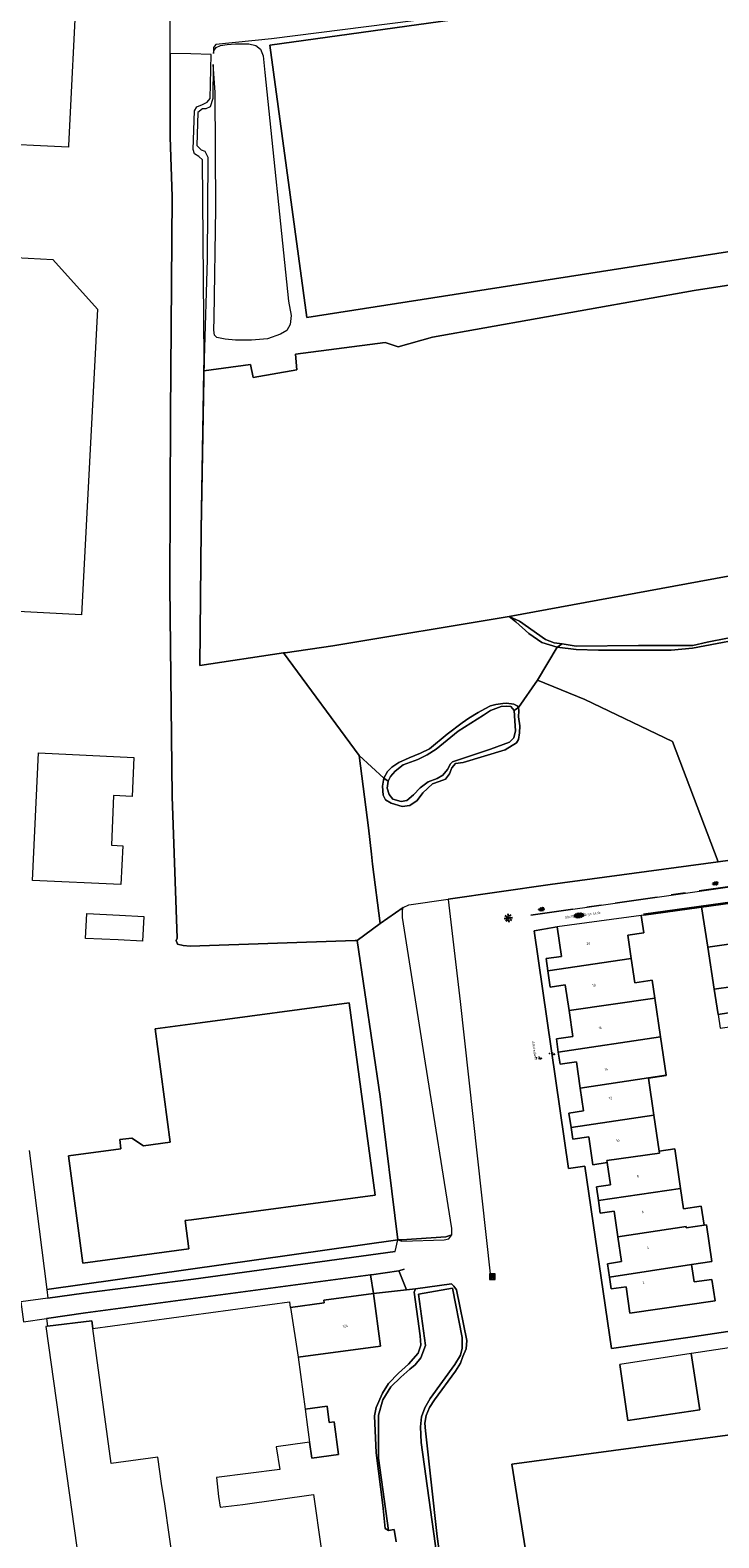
# Model space of a CAD drawing. Header units: metres. Extents: x 102746 to 103541, y 468531 to 469408.
# Tile 59 of 87: x 102868 to 102965, y 469035 to 469248. Entities that reach past the tile are written whole.
import ezdxf
from ezdxf.enums import TextEntityAlignment as Align

# ---------------------------------------------------------------- set-up
doc = ezdxf.new("R2010")
doc.units = ezdxf.units.M
doc.linetypes.add('VH-OPSLUITBAND_60X200', pattern=[12, 6, -2, 2, -2])
doc.layers.get('0').update_dxf_attribs({"lineweight": 25})
for name, color, linetype, lineweight in [('B-RO-GR-GRAS-S', 60, 'Continuous', 25), ('B-RO-IE-MEUBILAIR_WEGMEUBILAIR-S', 7, 'Continuous', 25), ('B-RO-OG-BEBOUWING-G', 7, 'Continuous', 35), ('B-RO-OG-BGT-G', 253, 'Continuous', 13), ('B-RO-VH-KANTOPSLUITING_ACHTERKANTBAND-G', 253, 'Continuous', 18), ('B-RO-VH-KANTOPSLUITING_OPSLUITBAND_60X200-G', 150, 'VH-OPSLUITBAND_60X200', 18), ('B-RO-VH-VERHARDING_TEGEL_BETON-S', 252, 'Continuous', 25), ('CALQUE_PTTOPO_ALT', 7, 'Continuous', 0), ('CALQUE_PTTOPO_MAT', 7, 'Continuous', 0), ('PTTOPO', 7, 'Continuous', 0)]:
    doc.layers.add(name, color=color, linetype=linetype, lineweight=lineweight)
doc.styles.add('NLCS-ISO', font='txt')
doc.styles.add('NLCS-ISO-M200-T18', font='txt', dxfattribs={"height": 0.36})
doc.styles.add('Style-STANDARD', font='STANDARD.shx')

# ---------------------------------------------------------------- blocks, each defined once
blk = doc.blocks.new('SIE-WEG_AFVAL_APART_PLAATS-SO')
at = {"linetype": 'ByBlock', "lineweight": 18}
h = blk.add_hatch(color=0, dxfattribs=at)
h.dxf.hatch_style = 1
h.paths.add_polyline_path([(1.5, -1.5), (0.25, -1.5), (0.25, 1.5), (1.5, 1.5)])
h.paths.add_polyline_path([(-1.5, -1.5), (-0.25, -1.5), (-0.25, 1.5), (-1.5, 1.5)])
at = {"color": 0, "linetype": 'ByBlock', "lineweight": 18}
for points in [[(-2, -2), (2, -2), (2, 2), (-2, 2)], [(-1.5, -1.5), (-0.25, -1.5), (-0.25, 1.5), (-1.5, 1.5)], [(1.5, -1.5), (0.25, -1.5), (0.25, 1.5), (1.5, 1.5)]]:
    blk.add_lwpolyline(points, close=True, dxfattribs=at)
blk = doc.blocks.new('SVH-TEGEL_300X150_DUN_HALFST_KL-SO')
for p, q in [((-3, 0), (-3.4, 0)), ((-3, 0.7), (-3.1, 0.7)), ((-3, -0.8), (-3, 0.8)), ((-1.5, 0.4), (-3, 0.4)), ((-1.5, 1.1), (-2.6, 1.1)), ((-1.5, -1.6), (-1.5, 1.6)), ((0, 1.5), (-1.5, 1.5)), ((0, 0.7), (-1.5, 0.7)), ((0, 0), (-1.5, 0)), ((0, -1.8), (0, 1.8)), ((1.5, 1.1), (0, 1.1)), ((1.5, 0.4), (0, 0.4)), ((1.5, -1.6), (1.5, 1.6)), ((1.8, 1.5), (1.5, 1.5)), ((3, 0.7), (1.5, 0.7)), ((3, -0.8), (3, 0.8)), ((3.3, 0.4), (3, 0.4)), ((-3, -0.8), (-3.1, -0.8)), ((-1.5, -0.4), (-3, -0.4)), ((-1.5, -1.1), (-2.6, -1.1)), ((0, -0.8), (-1.5, -0.8)), ((0, -1.5), (-1.5, -1.5)), ((1.5, -0.4), (0, -0.4)), ((1.5, -1.1), (0, -1.1)), ((3, 0), (1.5, 0)), ((3, -0.8), (1.5, -0.8)), ((1.8, -1.5), (1.5, -1.5)), ((3.3, -0.4), (3, -0.4))]:
    blk.add_line(p, q)
at = {"style": 'NLCS-ISO'}
blk.add_attdef('FORMAAT', text='', height=1.8, dxfattribs=at).set_placement((-3.5, 0), align=Align.MIDDLE_RIGHT)
blk.add_attdef('KLEUR', text='', height=1.8, dxfattribs=at).set_placement((3.4, 0), align=Align.MIDDLE_LEFT)
at = {"style": 'NLCS-ISO', "flags": 1}
blk.add_attdef('FUNCTIE', text='', height=1.8, dxfattribs=at).set_placement((0.1, -3.6), align=Align.MIDDLE_CENTER)
blk = doc.blocks.new('SGR-GRAS_01-SO')
at = {"ltscale": 0.1}
for p, q in [((-2, -0.1), (-2, 0)), ((-1.9, 0.2), (-1.9, 0.3)), ((-1.9, 0.2), (-1.9, 0.2)), ((-1.7, 0), (-1.6, 0)), ((-1.5, 0.3), (-1.6, 0.4)), ((-1.6, 0.2), (-1.6, 0.3)), ((-1.4, 0.6), (-1.5, 0.7)), ((-1.5, 0.6), (-1.5, 0.6)), ((-1.5, 0.2), (-1.4, 0.2)), ((-1.4, 0.5), (-1.4, 0.5)), ((-1.4, 0.1), (-1.3, 0.2)), ((-1.4, 0.1), (-1.4, 0.2)), ((-1.4, 0.2), (-1.4, 0.2)), ((-1.4, 0), (-1.4, 0.1)), ((-1.3, 0.8), (-1.3, 0.8)), ((-1.3, 0.7), (-1.3, 0.8)), ((-1.3, 0.1), (-1.3, 0.2)), ((-1.2, 0.6), (-1.2, 0.7)), ((-1.2, 0.4), (-1.2, 0.4)), ((-1.2, 0.2), (-1.2, 0.3)), ((-1.1, 0.2), (-1, 0.2)), ((-1, 0), (-1.1, 0.1)), ((-0.9, 0.8), (-1, 0.9)), ((-1, 0.5), (-0.9, 0.6)), ((-0.9, 0.5), (-1, 0.5)), ((-0.9, 0.8), (-0.8, 0.8)), ((-0.9, 0.7), (-0.9, 0.7)), ((-0.9, 0.6), (-0.8, 0.6)), ((-0.9, 0.4), (-0.9, 0.5)), ((-0.8, 0.5), (-0.9, 0.5)), ((-0.9, 0.2), (-0.9, 0.2)), ((-0.8, 0.1), (-0.9, 0.1)), ((-0.7, 0.6), (-0.8, 0.7)), ((-0.7, 0.2), (-0.8, 0.3)), ((-0.8, 0.1), (-0.8, 0.2)), ((-0.7, 0.6), (-0.7, 0.7)), ((-0.7, 0.1), (-0.7, 0.1)), ((-0.7, 0), (-0.7, 0.1)), ((-0.6, 0.9), (-0.5, 1)), ((-0.6, 0.9), (-0.6, 1)), ((-0.6, 0.3), (-0.5, 0.3)), ((-0.4, 0.8), (-0.5, 0.8)), ((-0.4, 0.6), (-0.5, 0.6)), ((-0.4, 0.7), (-0.4, 0.7)), ((-0.3, 0.6), (-0.4, 0.7)), ((-0.3, 0.3), (-0.4, 0.4)), ((-0.3, 0.2), (-0.4, 0.3)), ((-0.4, 0.2), (-0.3, 0.2)), ((-0.3, 0.2), (-0.4, 0.2)), ((-0.2, 1), (-0.3, 1)), ((-0.3, 0.8), (-0.2, 0.8)), ((-0.3, 0.8), (-0.2, 0.8)), ((-0.3, 0.7), (-0.3, 0.8)), ((-0.2, 0.2), (-0.2, 0.2)), ((-0.2, 0), (-0.2, 0)), ((-0.1, 0.6), (-0.1, 0.7)), ((-0.1, 0.5), (-0.1, 0.6)), ((-0.1, 0.2), (0, 0.2)), ((-0.1, 0.2), (0, 0.2)), ((-0.1, 0), (-0.1, 0)), ((0, 0.5), (0.1, 0.5)), ((0.1, 0.2), (0, 0.3)), ((0.1, 0.3), (0, 0.3)), ((0.1, 1), (0.1, 1)), ((0.1, 0.6), (0.1, 0.7)), ((0.1, 0.6), (0.1, 0.7)), ((0.2, 0.2), (0.1, 0.2)), ((0.2, 0.9), (0.3, 0.9)), ((0.3, 0.7), (0.2, 0.7)), ((0.2, 0.2), (0.3, 0.2)), ((0.3, 0.8), (0.3, 0.9)), ((0.3, 0.8), (0.3, 0.8)), ((0.3, 0.6), (0.4, 0.6)), ((0.3, 0.2), (0.4, 0.2)), ((0.4, 0.5), (0.5, 0.5)), ((0.4, 0.3), (0.4, 0.4)), ((0.4, 0.2), (0.4, 0.3)), ((0.6, 0.9), (0.5, 0.9)), ((0.5, 0.6), (0.5, 0.7)), ((0.5, 0.5), (0.5, 0.5)), ((0.5, 0.2), (0.5, 0.3)), ((0.6, 0), (0.5, 0)), ((0.6, 0.8), (0.6, 0.8)), ((0.6, 0.6), (0.6, 0.6)), ((0.7, 0.5), (0.6, 0.5)), ((0.8, 0.4), (0.7, 0.5)), ((0.8, 0), (0.7, 0.1)), ((0.8, 0.8), (0.9, 0.8)), ((0.8, 0.2), (0.9, 0.2)), ((1, 0.9), (0.9, 0.9)), ((0.9, 0.9), (0.9, 0.9)), ((0.9, 0.8), (1, 0.8)), ((1, 0.6), (0.9, 0.7)), ((0.9, 0.3), (0.9, 0.3)), ((0.9, 0.2), (0.9, 0.3)), ((0.9, 0.1), (0.9, 0.1)), ((1, 0.3), (1, 0.4)), ((1.1, 0.8), (1.2, 0.8)), ((1.1, 0.8), (1.1, 0.8)), ((1.1, 0.5), (1.1, 0.5)), ((1.1, 0.4), (1.1, 0.4)), ((1.2, 0.3), (1.2, 0.4)), ((1.2, 0.2), (1.3, 0.3)), ((1.3, 0.1), (1.2, 0.2)), ((1.2, 0), (1.3, 0)), ((1.4, 0.6), (1.3, 0.7)), ((1.3, 0.2), (1.3, 0.3)), ((1.4, 0.2), (1.3, 0.3)), ((1.5, 0.6), (1.4, 0.6)), ((1.4, 0.5), (1.5, 0.5)), ((1.4, 0.2), (1.4, 0.2)), ((1.6, 0.4), (1.6, 0.5)), ((1.6, 0.2), (1.6, 0.3)), ((1.7, 0.3), (1.7, 0.4)), ((1.8, 0.2), (1.7, 0.3)), ((1.7, 0.2), (1.8, 0.2)), ((1.8, 0.2), (1.7, 0.2)), ((1.9, 0.2), (1.9, 0.2)), ((-1.9, -0.2), (-1.9, -0.1)), ((-1.8, -0.1), (-1.9, -0.1)), ((-1.8, -0.1), (-1.8, -0.1)), ((-1.8, -0.3), (-1.7, -0.2)), ((-1.6, -0.2), (-1.7, -0.1)), ((-1.6, -0.6), (-1.7, -0.5)), ((-1.6, -0.5), (-1.7, -0.5)), ((-1.6, -0.4), (-1.5, -0.4)), ((-1.4, -0.1), (-1.5, 0)), ((-1.5, -0.7), (-1.5, -0.6)), ((-1.4, -0.3), (-1.3, -0.3)), ((-1.4, -0.5), (-1.4, -0.4)), ((-1.3, -0.2), (-1.3, -0.2)), ((-1.3, -0.4), (-1.3, -0.4)), ((-1.2, -0.6), (-1.3, -0.5)), ((-1.3, -0.6), (-1.3, -0.5)), ((-1.2, -0.7), (-1.3, -0.7)), ((-1.2, -0.2), (-1.2, -0.1)), ((-1.1, -0.8), (-1.2, -0.7)), ((-1.1, -0.4), (-1, -0.3)), ((-0.9, -0.3), (-1, -0.3)), ((-1, -0.4), (-0.9, -0.4)), ((-1, -0.6), (-1, -0.6)), ((-0.9, -0.7), (-0.8, -0.6)), ((-0.8, -0.9), (-0.9, -0.9)), ((-0.8, -0.1), (-0.7, -0.1)), ((-0.8, -0.2), (-0.8, -0.1)), ((-0.7, -0.4), (-0.8, -0.4)), ((-0.8, -0.6), (-0.8, -0.5)), ((-0.8, -0.5), (-0.8, -0.5)), ((-0.8, -0.7), (-0.8, -0.7)), ((-0.7, -0.5), (-0.7, -0.4)), ((-0.6, -0.8), (-0.7, -0.8)), ((-0.7, -0.9), (-0.6, -0.9)), ((-0.7, -0.9), (-0.7, -0.9)), ((-0.6, -0.1), (-0.5, -0.1)), ((-0.5, -0.3), (-0.6, -0.2)), ((-0.6, -1), (-0.6, -1)), ((-0.5, -0.2), (-0.4, -0.2)), ((-0.5, -0.4), (-0.4, -0.4)), ((-0.4, -0.6), (-0.5, -0.6)), ((-0.3, -0.2), (-0.4, -0.1)), ((-0.4, -0.4), (-0.3, -0.4)), ((-0.4, -0.6), (-0.4, -0.5)), ((-0.4, -1), (-0.4, -0.9)), ((-0.2, -0.1), (-0.3, -0.1)), ((-0.3, -1), (-0.3, -1)), ((-0.2, -0.2), (-0.2, -0.1)), ((-0.2, -0.5), (-0.2, -0.5)), ((-0.2, -0.6), (-0.2, -0.5)), ((-0.2, -0.6), (-0.1, -0.6)), ((-0.2, -0.7), (-0.1, -0.7)), ((-0.1, -0.4), (-0.1, -0.3)), ((0, -0.5), (-0.1, -0.5)), ((-0.1, -1), (-0.1, -0.9)), ((0.1, -0.2), (0, -0.1)), ((0.1, -0.6), (0, -0.5)), ((0, -1), (0, -0.9)), ((0.1, -0.9), (0, -0.9)), ((0, -1), (0, -0.9)), ((0, -1), (0, -1)), ((0.2, -0.1), (0.1, -0.1)), ((0.1, -0.3), (0.1, -0.3)), ((0.3, -0.2), (0.2, -0.2)), ((0.2, -0.4), (0.2, -0.4)), ((0.2, -1), (0.2, -1)), ((0.3, -0.3), (0.4, -0.3)), ((0.3, -0.5), (0.3, -0.4)), ((0.4, -0.7), (0.3, -0.7)), ((0.4, -0.6), (0.4, -0.5)), ((0.5, -0.6), (0.4, -0.5)), ((0.4, -0.6), (0.5, -0.6)), ((0.4, -0.7), (0.4, -0.6)), ((0.5, -0.8), (0.4, -0.8)), ((0.5, -1), (0.4, -0.9)), ((0.5, -0.1), (0.5, 0)), ((0.5, -0.2), (0.5, -0.1)), ((0.5, -0.3), (0.5, -0.2)), ((0.6, -0.1), (0.7, -0.1)), ((0.7, -0.4), (0.6, -0.4)), ((0.6, -0.8), (0.7, -0.8)), ((0.6, -0.9), (0.6, -0.8)), ((0.7, -0.4), (0.8, -0.4)), ((0.7, -0.9), (0.8, -0.9)), ((0.8, 0), (0.8, 0)), ((0.8, -0.2), (0.9, -0.1)), ((0.9, -0.4), (0.8, -0.4)), ((0.8, -0.8), (0.8, -0.7)), ((0.9, -0.9), (0.8, -0.9)), ((0.9, -0.2), (0.9, -0.1)), ((0.9, -0.4), (1, -0.4)), ((0.9, -0.6), (0.9, -0.5)), ((1, -0.8), (0.9, -0.8)), ((1, -0.2), (1.1, -0.1)), ((1.1, -0.3), (1, -0.3)), ((1, -0.8), (1, -0.7)), ((1.1, -0.2), (1.1, -0.2)), ((1.1, -0.6), (1.2, -0.5)), ((1.2, -0.7), (1.1, -0.6)), ((1.2, -0.8), (1.2, -0.7)), ((1.4, -0.2), (1.3, -0.1)), ((1.3, -0.1), (1.3, -0.1)), ((1.3, -0.4), (1.4, -0.4)), ((1.3, -0.6), (1.3, -0.5)), ((1.4, -0.5), (1.3, -0.5)), ((1.3, -0.7), (1.3, -0.7)), ((1.4, -0.2), (1.4, -0.2)), ((1.5, -0.3), (1.6, -0.3)), ((1.6, -0.6), (1.5, -0.6)), ((1.6, -0.3), (1.7, -0.2)), ((1.6, -0.3), (1.6, -0.2)), ((1.8, -0.2), (1.7, -0.1)), ((1.8, -0.2), (1.7, -0.1)), ((1.7, -0.2), (1.7, -0.1)), ((1.7, -0.5), (1.7, -0.5)), ((1.7, -0.5), (1.7, -0.5)), ((1.9, -0.2), (1.8, -0.2))]:
    blk.add_line(p, q, dxfattribs=at)
at = {"ltscale": 0.1, "style": 'NLCS-ISO'}
blk.add_attdef('TYPE', text='', height=0.5, dxfattribs=at).set_placement((3.5, 0), align=Align.MIDDLE_CENTER)
blk = doc.blocks.new('B-SIE-WEG_LICHTMAST_SPOT-SO')
for p, q in [((-3, 0), (-1.6, 0)), ((-2.1, 2.1), (-1.1, 1.1)), ((0, 1.6), (0, 3)), ((1.1, 1.1), (2.1, 2.1)), ((-2.1, -2.1), (-1.1, -1.1)), ((0, -3), (0, -1.6)), ((1.1, -1.1), (2.1, -2.1)), ((1.6, 0), (3, 0))]:
    blk.add_line(p, q)
blk.add_circle((0, 0), 0.77)
at = {"style": 'NLCS-ISO'}
blk.add_attdef('TYPE', text='', height=1.8, dxfattribs=at).set_placement((0, 3), align=Align.BOTTOM_CENTER)
blk = doc.blocks.new('PTTOPO')
at = {"layer": 'PTTOPO'}
blk.add_point((0, 0), dxfattribs=at)
at = {"layer": 'CALQUE_PTTOPO_ALT', "style": 'Style-STANDARD', "width": 0.8}
blk.add_attdef('ALT', text='', height=0.1, dxfattribs=at).set_placement((0.25, -0.1), align=Align.MIDDLE_LEFT)
at = {"layer": 'CALQUE_PTTOPO_MAT', "style": 'Style-STANDARD', "width": 0.8}
blk.add_attdef('MAT', text='', height=0.1, dxfattribs=at).set_placement((0.25, 0.1), align=Align.MIDDLE_LEFT)

msp = doc.modelspace()

# ---------------------------------------------------------------- linework, layer by layer
at = {"layer": 'B-RO-OG-BEBOUWING-G', "linetype": 'Continuous', "elevation": -3.94}
msp.add_lwpolyline([(102971.922, 469084.233), (102967.755, 469113.014), (102969.011, 469113.226), (102967.215, 469125.085), (102954.65, 469123.304)], dxfattribs=at)
at = {"layer": 'B-RO-OG-BGT-G', "color": 252, "flags": 128}
for points in [[(102873.447, 469231.699), (102861.593, 469232.289), (102851.873, 469232.772), (102851.377, 469222.794), (102827.657, 469223.974), (102869.222, 469302.729), (102876.96, 469302.311), (102873.46, 469231.968)], [(102914.201, 469119.684), (102917.454, 469122.101), (102916.41, 469130.454), (102916.253, 469131.879), (102915.844, 469135.594), (102914.51, 469145.81), (102903.84, 469160.292), (102891.985, 469158.535), (102892.199, 469177.68), (102892.587, 469200.151), (102892.616, 469201.828), (102892.369, 469229.913), (102891.836, 469230.38), (102891.236, 469230.781), (102891.036, 469231.382), (102891.24, 469236.852), (102891.574, 469237.385), (102892.375, 469237.718), (102893.042, 469238.051), (102893.443, 469238.584), (102893.598, 469244.787), (102890.73, 469244.88), (102887.806, 469244.933), (102887.806, 469244.794), (102887.797, 469233.108), (102888.086, 469224.755), (102887.864, 469194.002), (102887.78, 469169.72), (102888.092, 469140.034), (102888.812, 469120.021), (102888.651, 469119.702), (102888.851, 469119.168), (102889.651, 469118.968), (102890.652, 469118.9), (102913.934, 469119.684)], [(102935.685, 469165.441), (102937.16, 469164.784), (102940.827, 469162.179), (102942.027, 469161.712), (102943.161, 469161.578), (102945.162, 469161.243), (102953.968, 469161.37), (102961.64, 469161.364), (102963.641, 469161.83), (102966.51, 469162.361), (102973.649, 469164.158), (102975.451, 469164.757), (102976.852, 469165.223), (102978.787, 469165.755), (102981.055, 469165.753), (102982.389, 469166.086), (102983.591, 469166.619), (102985.059, 469168.352), (102988.599, 469173.686), (102989.4, 469174.753), (102990.668, 469175.353), (102991.669, 469175.752)], [(102914.51, 469145.81), (102917.98, 469142.615), (102918.514, 469143.548), (102919.115, 469144.148), (102920.116, 469144.815), (102921.584, 469145.481), (102923.186, 469146.147), (102924.454, 469146.746), (102926.923, 469148.812), (102929.059, 469150.412), (102929.994, 469151.078), (102931.328, 469151.878), (102932.263, 469152.411), (102933.063, 469152.811), (102933.797, 469153.01), (102934.798, 469153.143), (102935.332, 469153.209), (102936.332, 469153.075), (102936.799, 469152.808), (102936.999, 469152.608), (102939.683, 469156.47), (102942.486, 469161.1), (102940.285, 469161.769), (102938.485, 469163.038), (102936.618, 469164.707), (102935.685, 469165.441), (102910.799, 469161.323), (102904.066, 469160.325), (102903.84, 469160.292)], [(102943.161, 469161.578), (102942.027, 469161.712), (102940.827, 469162.179), (102937.16, 469164.784), (102935.685, 469165.441), (102936.618, 469164.707), (102938.485, 469163.038), (102940.285, 469161.769), (102942.486, 469161.1)], [(102914.51, 469145.81), (102915.844, 469135.594), (102916.253, 469131.879), (102916.41, 469130.454), (102917.454, 469122.101), (102920.741, 469124.349), (102921.542, 469124.749), (102927.063, 469125.539), (102941.49, 469127.603), (102965.208, 469130.824), (102965.225, 469130.827), (102958.752, 469147.788), (102946.383, 469153.739), (102939.683, 469156.47), (102936.999, 469152.608), (102937.066, 469152.141), (102936.998, 469151.273), (102937.197, 469150.006), (102937.13, 469149.005), (102936.996, 469148.071), (102936.729, 469147.605), (102935.127, 469146.605), (102929.189, 469144.808), (102928.121, 469144.675), (102927.587, 469144.075), (102927.253, 469143.209), (102926.719, 469142.475), (102925.785, 469142.142), (102924.85, 469141.809), (102923.515, 469140.543), (102922.714, 469139.476), (102921.646, 469138.743), (102920.579, 469138.61), (102919.045, 469139.078), (102918.245, 469139.546), (102917.912, 469140.213), (102917.779, 469141.481), (102917.98, 469142.615)], [(102917.98, 469142.615), (102917.779, 469141.481), (102917.912, 469140.213), (102918.245, 469139.546), (102919.045, 469139.078), (102920.579, 469138.61), (102921.646, 469138.743), (102922.714, 469139.476), (102923.515, 469140.543), (102924.85, 469141.809), (102925.785, 469142.142), (102926.719, 469142.475), (102927.253, 469143.209), (102927.587, 469144.075), (102928.121, 469144.675), (102929.189, 469144.808), (102935.127, 469146.605), (102936.729, 469147.605), (102936.996, 469148.071), (102937.13, 469149.005), (102937.197, 469150.006), (102936.998, 469151.273), (102937.066, 469152.141), (102936.999, 469152.608), (102936.408, 469152.181), (102936.474, 469150.713), (102936.607, 469149.312), (102936.339, 469148.312), (102935.738, 469147.712), (102933.069, 469146.713), (102928.799, 469145.315), (102927.664, 469144.916), (102927.397, 469144.649), (102926.997, 469143.849), (102926.329, 469143.049), (102925.528, 469142.582), (102924.26, 469142.116), (102923.126, 469141.25), (102922.191, 469140.25), (102921.256, 469139.45), (102920.456, 469139.317), (102919.255, 469139.652), (102918.722, 469140.319), (102918.456, 469141.186), (102918.59, 469142.187)], [(102936.408, 469152.181), (102936.999, 469152.608), (102936.799, 469152.808), (102936.332, 469153.075), (102935.332, 469153.209), (102934.798, 469153.143), (102933.797, 469153.01), (102933.063, 469152.811), (102932.263, 469152.411), (102931.328, 469151.878), (102929.994, 469151.078), (102929.059, 469150.412), (102926.923, 469148.812), (102924.454, 469146.746), (102923.186, 469146.147), (102921.584, 469145.481), (102920.116, 469144.815), (102919.115, 469144.148), (102918.514, 469143.548), (102917.98, 469142.615), (102918.59, 469142.187), (102918.924, 469142.854), (102919.592, 469143.587), (102920.726, 469144.52), (102922.795, 469145.253), (102924.13, 469145.919), (102925.398, 469146.718), (102928.468, 469149.251), (102932.072, 469151.517), (102933.073, 469152.183), (102934.541, 469152.716), (102935.275, 469152.782), (102935.942, 469152.715)], [(102936.408, 469152.181), (102935.942, 469152.715), (102935.275, 469152.782), (102934.541, 469152.716), (102933.073, 469152.183), (102932.072, 469151.517), (102928.468, 469149.251), (102925.398, 469146.718), (102924.13, 469145.919), (102922.795, 469145.253), (102920.726, 469144.52), (102919.592, 469143.587), (102918.924, 469142.854), (102918.59, 469142.187), (102918.456, 469141.186), (102918.722, 469140.319), (102919.255, 469139.652), (102920.456, 469139.317), (102921.256, 469139.45), (102922.191, 469140.25), (102923.126, 469141.25), (102924.26, 469142.116), (102925.528, 469142.582), (102926.329, 469143.049), (102926.997, 469143.849), (102927.397, 469144.649), (102927.664, 469144.916), (102928.799, 469145.315), (102933.069, 469146.713), (102935.738, 469147.712), (102936.339, 469148.312), (102936.607, 469149.312), (102936.474, 469150.713)], [(102882.44, 469140.046), (102879.813, 469140.169), (102879.502, 469133.16), (102881.11, 469133.085), (102880.852, 469127.588), (102868.344, 469128.189), (102869.209, 469146.201), (102882.698, 469145.553)], [(102920.741, 469124.349), (102917.454, 469122.101), (102914.201, 469119.684), (102917.454, 469097.668), (102919.974, 469077.453), (102920.535, 469077.438), (102926.74, 469077.834), (102927.58, 469078.115), (102927.58, 469079.049), (102923.861, 469102.399), (102920.607, 469122.948), (102920.608, 469124.016)], [(102884.076, 469123.108), (102883.908, 469119.612), (102880.481, 469119.777), (102875.866, 469119.999), (102876.034, 469123.495), (102880.649, 469123.273)], [(102941.163, 469115.412), (102952.927, 469117.149), (102952.449, 469120.447), (102954.69, 469120.772), (102954.33, 469123.249), (102942.479, 469121.639), (102943.085, 469117.46), (102940.912, 469117.145)], [(102964.645, 469112.811), (102967.314, 469113.204), (102968.613, 469113.405), (102967.7, 469119.33), (102963.73, 469118.744)], [(102944.142, 469109.79), (102956.262, 469111.575), (102955.898, 469114.086), (102953.424, 469113.727), (102952.927, 469117.149), (102941.163, 469115.412), (102941.496, 469113.121), (102943.614, 469113.429)], [(102967.314, 469113.204), (102964.645, 469112.811), (102965.199, 469109.25), (102967.859, 469109.658)], [(102942.633, 469103.923), (102957.056, 469106.103), (102956.262, 469111.575), (102944.142, 469109.79), (102944.672, 469106.136), (102942.361, 469105.801)], [(102889.91, 469080.15), (102890.447, 469076.151), (102875.478, 469074.141), (102873.444, 469089.294), (102880.862, 469090.29), (102880.68, 469091.61), (102882.387, 469091.773), (102884.036, 469090.716), (102887.832, 469091.226), (102885.685, 469107.214), (102892.047, 469108.068), (102913.097, 469110.895), (102916.741, 469083.753), (102890.829, 469080.273)], [(102889.91, 469080.15), (102890.829, 469080.273), (102916.741, 469083.753), (102913.097, 469110.895), (102892.047, 469108.068), (102885.685, 469107.214), (102887.832, 469091.226), (102884.036, 469090.716), (102882.387, 469091.773), (102880.68, 469091.61), (102880.862, 469090.29), (102873.444, 469089.294), (102875.478, 469074.141), (102890.447, 469076.151)], [(102965.199, 469109.25), (102965.476, 469107.311), (102968.141, 469107.694), (102967.859, 469109.658)], [(102957.056, 469106.103), (102942.633, 469103.923), (102942.879, 469102.23), (102945.193, 469102.566), (102945.734, 469098.84), (102957.844, 469100.671)], [(102945.734, 469098.84), (102946.2, 469095.628), (102944.14, 469095.329), (102944.435, 469093.294), (102956.137, 469095.02), (102955.376, 469100.268), (102957.85, 469100.627), (102957.844, 469100.671)], [(102944.435, 469093.294), (102944.672, 469091.659), (102946.922, 469091.985), (102947.496, 469088.034), (102949.541, 469088.331), (102949.478, 469088.639), (102956.924, 469089.69), (102956.872, 469089.95), (102956.137, 469095.02)], [(102956.872, 469089.95), (102956.924, 469089.69), (102949.478, 469088.639), (102949.541, 469088.331), (102949.993, 469085.213), (102948.016, 469084.926), (102948.297, 469082.992), (102959.896, 469084.693), (102959.087, 469090.271)], [(102951.045, 469077.864), (102960.676, 469079.316), (102960.706, 469079.11), (102963.22, 469079.489), (102962.811, 469082.199), (102960.312, 469081.822), (102959.896, 469084.693), (102948.297, 469082.992), (102948.556, 469081.205), (102950.519, 469081.49)], [(102960.706, 469079.11), (102960.676, 469079.316), (102951.045, 469077.864), (102951.555, 469074.349), (102949.596, 469074.065), (102949.875, 469072.145), (102961.456, 469073.939), (102964.296, 469074.351), (102963.544, 469079.536), (102963.22, 469079.489)], [(102891.123, 469071.891), (102919.599, 469075.77), (102919.974, 469077.453), (102870.371, 469070.409), (102870.522, 469069.2), (102875.604, 469069.918)], [(102919.974, 469077.453), (102920.508, 469077.253), (102926.512, 469077.448), (102927.179, 469077.581), (102927.58, 469078.115), (102926.74, 469077.834), (102920.535, 469077.438)], [(102920.13, 469073.051), (102916.255, 469072.513), (102916.099, 469072.492), (102916.532, 469069.839), (102921.176, 469070.356), (102920.26, 469072.716)], [(102949.875, 469072.145), (102950.114, 469070.495), (102952.212, 469070.799), (102952.749, 469067.097), (102964.769, 469068.84), (102964.332, 469071.853), (102961.812, 469071.487), (102961.456, 469073.939)], [(102916.099, 469072.492), (102875.869, 469067.131), (102870.342, 469066.334), (102870.486, 469065.24), (102876.765, 469065.985), (102876.908, 469064.923), (102904.666, 469068.665), (102904.772, 469067.878), (102904.788, 469067.88), (102909.561, 469068.523), (102909.511, 469068.892), (102916.532, 469069.839)], [(102904.788, 469067.88), (102905.884, 469060.87), (102917.53, 469062.44), (102916.532, 469069.839), (102909.511, 469068.892), (102909.561, 469068.523)], [(102961.414, 469061.397), (102951.307, 469059.842), (102952.454, 469051.921), (102962.636, 469053.428)], [(102906.874, 469053.526), (102907.218, 469050.975), (102907.505, 469048.845), (102907.808, 469046.599), (102911.604, 469047.111), (102910.984, 469051.711), (102910.29, 469051.617), (102909.976, 469053.944)]]:
    msp.add_lwpolyline(points, close=True, dxfattribs=at)
for points in [[(103122.977, 469241.222), (103047.179, 469229.421), (103046.52, 469233.701), (103020.335, 469230.137), (103020.996, 469225.431), (103000, 469222.159), (102907.115, 469207.683), (102901.897, 469246.126), (103000, 469259.75), (103118.073, 469276.147)], [(103118.073, 469276.147), (103000, 469259.75), (102901.897, 469246.126), (102907.115, 469207.683), (103000, 469222.159), (103020.996, 469225.431), (103020.335, 469230.137), (103046.52, 469233.701), (103047.179, 469229.421), (103122.977, 469241.222)], [(102971.925, 469255.886), (102902.129, 469246.994), (102894.255, 469246.211), (102893.923, 469245.799), (102893.914, 469244.938), (102893.977, 469245.302), (102894.284, 469245.779), (102894.916, 469246.08), (102895.855, 469246.225), (102897.019, 469246.28), (102897.893, 469246.324), (102898.929, 469246.279), (102899.887, 469246.061), (102900.576, 469245.55), (102900.938, 469244.584), (102901.203, 469242.24), (102904.525, 469209.987), (102904.883, 469207.951), (102904.778, 469206.678), (102904.273, 469205.844), (102903.384, 469205.302), (102901.567, 469204.657), (102899.287, 469204.452), (102897.057, 469204.474), (102895.588, 469204.605), (102894.391, 469204.821), (102894.05, 469205.175), (102893.958, 469205.853), (102894.037, 469207.632), (102894.247, 469223.04), (102894.179, 469239.483), (102893.899, 469243.37), (102893.851, 469238.595), (102893.45, 469237.394), (102892.849, 469237.128), (102892.382, 469237.128), (102891.715, 469236.595), (102891.578, 469231.926), (102892.178, 469231.325), (102892.712, 469231.124), (102893.111, 469230.323), (102893.034, 469215.848), (102892.616, 469201.828), (102892.587, 469200.151), (102899.167, 469201.017), (102899.534, 469199.18), (102905.688, 469200.282), (102905.504, 469202.487), (102918.178, 469204.14), (102920.015, 469203.497), (102924.883, 469204.875), (102961.803, 469211.487), (103056.126, 469225.998)], [(102867.907, 469090.034), (102870.371, 469070.409), (102919.974, 469077.453), (102917.454, 469097.668), (102914.201, 469119.684), (102913.934, 469119.684), (102890.652, 469118.9), (102889.651, 469118.968), (102888.851, 469119.168), (102888.651, 469119.702), (102888.812, 469120.021), (102888.092, 469140.034), (102887.78, 469169.72), (102887.864, 469194.002), (102888.086, 469224.755), (102887.797, 469233.108), (102887.806, 469244.794), (102887.806, 469244.933), (102887.813, 469255.589)], [(102888.851, 469119.168), (102888.651, 469119.702), (102888.812, 469120.021), (102888.092, 469140.034), (102887.78, 469169.72), (102887.864, 469194.002), (102888.086, 469224.755), (102887.797, 469233.108), (102887.806, 469244.794), (102887.806, 469244.933)], [(103056.126, 469225.998), (102961.803, 469211.487), (102924.883, 469204.875), (102920.015, 469203.497), (102918.178, 469204.14), (102905.504, 469202.487), (102905.688, 469200.282), (102899.534, 469199.18), (102899.167, 469201.017), (102892.587, 469200.151), (102892.199, 469177.68), (102891.985, 469158.535), (102903.84, 469160.292), (102904.066, 469160.325), (102910.799, 469161.323), (102935.685, 469165.441), (102991.669, 469175.752)], [(102855.509, 469216.699), (102871.227, 469215.865), (102877.558, 469208.825), (102875.269, 469165.668), (102852.865, 469166.856)], [(102892.616, 469201.828), (102892.199, 469177.68), (102891.985, 469158.535), (102903.84, 469160.292)], [(102903.84, 469160.292), (102904.066, 469160.325), (102910.799, 469161.323), (102935.685, 469165.441)], [(102971.039, 469162.748), (102961.565, 469160.953), (102958.562, 469160.689), (102955.627, 469160.691), (102948.289, 469160.696), (102945.154, 469160.765), (102942.486, 469161.1), (102939.683, 469156.47), (102946.383, 469153.739), (102958.752, 469147.788), (102965.225, 469130.827), (102974.715, 469132.116)], [(102966.51, 469162.361), (102963.641, 469161.83), (102961.64, 469161.364), (102953.968, 469161.37), (102945.162, 469161.243), (102943.161, 469161.578), (102942.486, 469161.1), (102945.154, 469160.765), (102948.289, 469160.696), (102955.627, 469160.691), (102958.562, 469160.689), (102961.565, 469160.953), (102971.039, 469162.748)], [(103054.95, 469134.445), (103052.797, 469139.16), (103050.853, 469142.452), (103031.258, 469140.017), (103000, 469135.834), (102974.893, 469131.953), (102974.715, 469132.116), (102965.225, 469130.827), (102965.208, 469130.824), (102941.49, 469127.603), (102927.065, 469125.539)], [(102927.067, 469125.508), (102928.757, 469111.068), (102933.008, 469072.652)], [(102967.859, 469109.658), (102965.199, 469109.25), (102964.645, 469112.811), (102963.73, 469118.744), (102962.846, 469124.466), (102954.33, 469123.249), (102954.69, 469120.772), (102952.449, 469120.447), (102952.927, 469117.149), (102953.424, 469113.727), (102955.898, 469114.086), (102956.262, 469111.575), (102957.056, 469106.103), (102957.844, 469100.671), (102957.85, 469100.627), (102955.376, 469100.268), (102956.137, 469095.02), (102956.872, 469089.95), (102959.087, 469090.271), (102959.896, 469084.693), (102960.312, 469081.822), (102962.811, 469082.199), (102963.22, 469079.489), (102963.544, 469079.536), (102964.296, 469074.351), (102961.456, 469073.939), (102961.812, 469071.487), (102964.332, 469071.853), (102964.769, 469068.84), (102952.749, 469067.097), (102952.212, 469070.799), (102950.114, 469070.495), (102949.875, 469072.145), (102949.596, 469074.065), (102951.555, 469074.349), (102951.045, 469077.864), (102950.519, 469081.49), (102948.556, 469081.205), (102948.297, 469082.992), (102948.016, 469084.926), (102949.993, 469085.213), (102949.541, 469088.331), (102947.496, 469088.034), (102946.922, 469091.985), (102944.672, 469091.659), (102944.435, 469093.294), (102944.14, 469095.329), (102946.2, 469095.628), (102945.734, 469098.84), (102945.193, 469102.566), (102942.879, 469102.23), (102942.633, 469103.923), (102942.361, 469105.801), (102944.672, 469106.136), (102944.142, 469109.79), (102943.614, 469113.429), (102941.496, 469113.121), (102941.163, 469115.412), (102940.912, 469117.145), (102943.085, 469117.46), (102942.479, 469121.639), (102942.479, 469121.639)], [(102966.821, 469125.029), (102966.821, 469125.029), (102962.848, 469124.466), (102963.73, 469118.744), (102967.7, 469119.33), (102966.821, 469125.029)], [(102942.45, 469121.634), (102939.206, 469121.066), (102944.064, 469087.487), (102946.385, 469087.833), (102950.152, 469062.07), (102960.921, 469063.635), (102974.436, 469065.648)], [(102974.436, 469065.648), (102960.921, 469063.635), (102950.152, 469062.07), (102946.385, 469087.833), (102944.064, 469087.487), (102939.206, 469121.066), (102942.424, 469121.629)], [(102919.599, 469075.77), (102891.123, 469071.891), (102875.604, 469069.918), (102870.522, 469069.2), (102866.7, 469068.66), (102867.085, 469065.864), (102870.342, 469066.334), (102875.869, 469067.131), (102916.099, 469072.492), (102916.255, 469072.513), (102920.13, 469073.051), (102920.864, 469073.286)], [(102920.864, 469073.286), (102920.13, 469073.051), (102920.26, 469072.716), (102921.176, 469070.356), (102922.465, 469070.499), (102927.536, 469071.229), (102927.869, 469070.895), (102928.269, 469070.361), (102929.731, 469063.223), (102929.597, 469062.022), (102929.129, 469060.955), (102928.795, 469060.021), (102928.127, 469058.887), (102925.122, 469054.82), (102924.455, 469053.754), (102923.987, 469052.62), (102923.786, 469051.553), (102923.852, 469050.485), (102925.509, 469035.541), (102928.031, 469017.328)], [(102919.715, 469034.782), (102919.439, 469036.546), (102918.639, 469036.413), (102918.172, 469036.68), (102917.841, 469039.949), (102916.912, 469047.355), (102916.649, 469052.558), (102916.916, 469053.759), (102917.785, 469055.76), (102918.653, 469057.16), (102920.055, 469058.626), (102921.457, 469059.893), (102922.859, 469061.426), (102923.193, 469062.56), (102923.128, 469063.894), (102922.265, 469070.032), (102922.465, 469070.499), (102921.176, 469070.356), (102916.532, 469069.839), (102917.53, 469062.44), (102905.884, 469060.87), (102906.874, 469053.526), (102909.976, 469053.944), (102910.29, 469051.617), (102910.984, 469051.711), (102911.604, 469047.111), (102907.808, 469046.599), (102907.505, 469048.845), (102907.138, 469048.796), (102902.792, 469048.21), (102903.286, 469044.99), (102894.357, 469043.886), (102894.653, 469041.213), (102894.868, 469039.663), (102898.085, 469040.063), (102908.042, 469041.491), (102909.139, 469033.846)], [(102928.031, 469017.328), (102925.509, 469035.541), (102923.852, 469050.485), (102923.786, 469051.553), (102923.987, 469052.62), (102924.455, 469053.754), (102925.122, 469054.82), (102928.127, 469058.887), (102928.795, 469060.021), (102929.129, 469060.955), (102929.597, 469062.022), (102929.731, 469063.223), (102928.269, 469070.361), (102927.869, 469070.895), (102927.536, 469071.229), (102922.465, 469070.499), (102922.265, 469070.032), (102923.128, 469063.894), (102923.193, 469062.56), (102922.859, 469061.426), (102921.457, 469059.893), (102920.055, 469058.626), (102918.653, 469057.16), (102917.785, 469055.76), (102916.916, 469053.759), (102916.649, 469052.558), (102916.912, 469047.355), (102917.841, 469039.949), (102918.172, 469036.68), (102918.639, 469036.413), (102917.245, 469046.621), (102917.249, 469052.691), (102917.851, 469054.826), (102918.986, 469056.693), (102920.388, 469058.026), (102921.657, 469059.159), (102922.391, 469059.759), (102923.192, 469060.759), (102923.86, 469062.493), (102922.865, 469069.765), (102927.668, 469070.629), (102929.064, 469063.623), (102929.063, 469062.156), (102928.796, 469061.155), (102927.994, 469059.822), (102924.522, 469055.021), (102923.787, 469053.687), (102923.319, 469052.42), (102923.185, 469051.019), (102923.25, 469048.818), (102925.905, 469029.804)], [(102925.905, 469029.804), (102923.25, 469048.818), (102923.185, 469051.019), (102923.319, 469052.42), (102923.787, 469053.687), (102924.522, 469055.021), (102927.994, 469059.822), (102928.796, 469061.155), (102929.063, 469062.156), (102929.064, 469063.623), (102927.668, 469070.629), (102922.865, 469069.765), (102923.86, 469062.493), (102923.192, 469060.759), (102922.391, 469059.759), (102921.657, 469059.159), (102920.388, 469058.026), (102918.986, 469056.693), (102917.851, 469054.826), (102917.249, 469052.691), (102917.245, 469046.621), (102918.639, 469036.413), (102919.439, 469036.546), (102919.715, 469034.782)], [(102888.262, 469031.473), (102887.056, 469040.158), (102886.588, 469043.011), (102886.084, 469046.748), (102879.478, 469045.857), (102876.908, 469064.923), (102876.765, 469065.985), (102870.486, 469065.24), (102870.27, 469065.214), (102874.605, 469033.968)], [(102978.972, 469034.314), (102977.804, 469042.133), (102974.809, 469041.663), (102974.066, 469046.835), (102973.263, 469052.413), (102971.749, 469062.939), (102961.43, 469061.399), (102961.414, 469061.397), (102962.636, 469053.428), (102952.454, 469051.921), (102951.307, 469059.841)], [(102943.376, 469000), (102936.053, 469045.766), (102970.37, 469050.372), (102972.796, 469033.128)], [(102972.796, 469033.128), (102970.37, 469050.372), (102936.053, 469045.766), (102943.376, 469000)]]:
    msp.add_lwpolyline(points, dxfattribs=at)
at = {"layer": 'B-RO-VH-KANTOPSLUITING_ACHTERKANTBAND-G', "elevation": -3.968, "flags": 128}
msp.add_lwpolyline([(102938.771, 469123.281), (102967.204, 469127.342)], dxfattribs=at)
at = {"layer": 'B-RO-VH-KANTOPSLUITING_OPSLUITBAND_60X200-G', "elevation": -3.968, "flags": 128}
msp.add_lwpolyline([(102938.763, 469123.34), (102967.196, 469127.401)], dxfattribs=at)

# ---------------------------------------------------------------- block references
at = {"layer": 'B-RO-GR-GRAS-S', "xscale": 0.2, "yscale": 0.2, "zscale": 0.2, "rotation": 8.039664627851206}
for p in [(102964.844, 469127.74), (102940.289, 469124.111)]:
    msp.add_blockref('SGR-GRAS_01-SO', p, dxfattribs=at)
at = {"layer": 'B-RO-IE-MEUBILAIR_WEGMEUBILAIR-S', "xscale": 0.2, "yscale": 0.2, "zscale": 0.2, "rotation": 277.45472713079}
msp.add_blockref('B-SIE-WEG_LICHTMAST_SPOT-SO', (102935.57, 469122.871), dxfattribs=at)
at = {"layer": 'B-RO-OG-BGT-G', "color": 252, "xscale": 0.2, "yscale": 0.2, "zscale": 0.2}
msp.add_blockref('SIE-WEG_AFVAL_APART_PLAATS-SO', (102933.33, 469072.252), dxfattribs=at)
at = {"layer": 'B-RO-VH-VERHARDING_TEGEL_BETON-S', "xscale": 0.2, "yscale": 0.2, "zscale": 0.2, "rotation": 7.854351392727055}
msp.add_blockref('SVH-TEGEL_300X150_DUN_HALFST_KL-SO', (102945.562, 469123.227), dxfattribs=at).add_auto_attribs({'FORMAAT': '30x15', 'KLEUR': 'Grijs blok'})
at = {"layer": 'PTTOPO'}
for p, values in [((102939.572, 469103.123, -4.025), {'ALT': '-4.025', 'MAT': '13'}), ((102941.41, 469103.722, -4.748), {'ALT': '-4.748', 'MAT': '12'})]:
    msp.add_blockref('PTTOPO', p, dxfattribs=at).add_auto_attribs(values)

# ---------------------------------------------------------------- texts
at = {"layer": 'B-RO-OG-BGT-G', "color": 252, "style": 'NLCS-ISO-M200-T18'}
for s, rotation, p in [('20', 8.3, (102946.864, 469119.27)), ('18', 8.3, (102947.662, 469113.386)), ('16', 8.3, (102948.535, 469107.368)), ('Amstelland', 278.3, (102939.281, 469104.156)), ('14', 8.3, (102949.391, 469101.492)), ('12', 8.3, (102949.98, 469097.432)), ('10', 8.3, (102951.043, 469091.442)), ('8', 8.2, (102953.861, 469086.415)), ('6', 8.3, (102954.578, 469081.374)), ('4', 8.3, (102955.309, 469076.335)), ('2', 8.3, (102954.65, 469071.414)), ('124', 7.7, (102912.552, 469065.266))]:
    msp.add_text(s, height=0.36, rotation=rotation, dxfattribs=at).set_placement(p, align=Align.MIDDLE)

doc.saveas('drawing.dxf')
